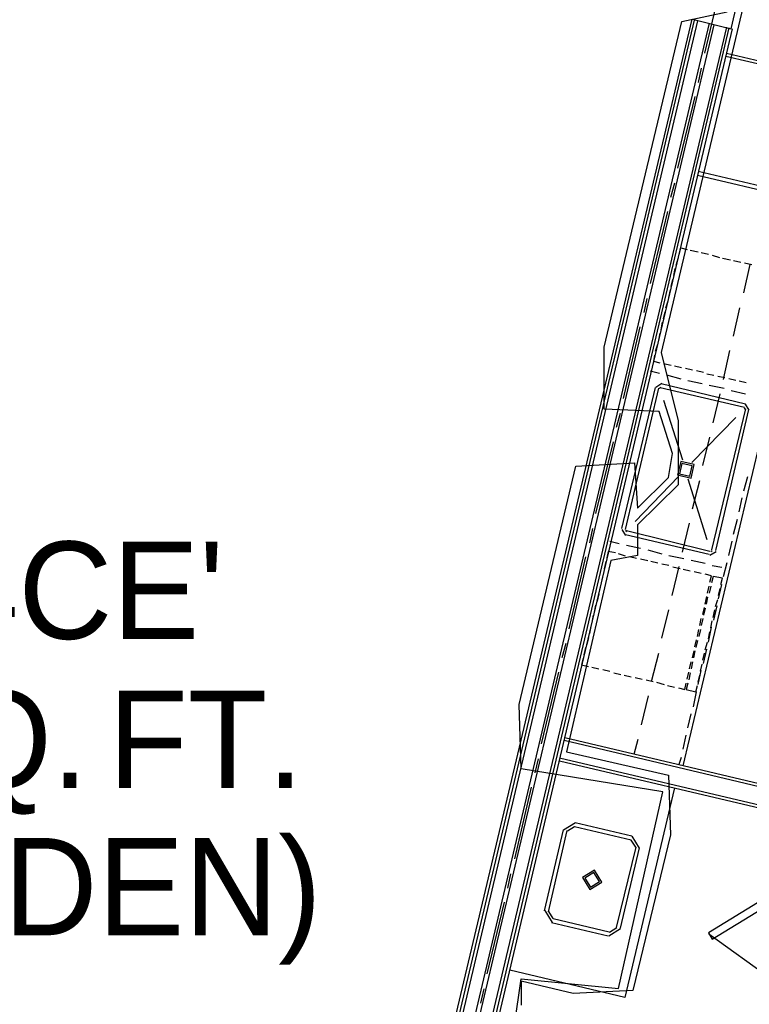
# Model space of a CAD drawing. Header units: feet. Extents: x -79 to 198, y -22 to 181.
# Tile 254 of 256: x 77 to 89, y 132 to 149. Entities that reach past the tile are written whole.
import ezdxf
from ezdxf.enums import TextEntityAlignment as Align

# ---------------------------------------------------------------- set-up
doc = ezdxf.new("R2010")
doc.units = ezdxf.units.FT
for name, color, linetype in [('A-AREA-UNIDAD', 30, 'CONTINUOUS'), ('A-LINEA', 7, 'CONTINUOUS'), ('A-TEXTO-PDF', 3, 'CONTINUOUS')]:
    doc.layers.add(name, color=color, linetype=linetype)

msp = doc.modelspace()

# ---------------------------------------------------------------- linework, layer by layer
at = {"layer": 'A-AREA-UNIDAD'}
for points in [[(107.968, 158.6133), (104.72, 159.1822), (99.328, 159.7689), (91.04, 160.0533), (91.12, 158.4889), (87.52, 143.2889), (87.808, 142.1333), (87.808, 141.0489), (87.12, 140.3733), (87.12, 139.8578), (86.672, 139.7689), (85.92, 136.5333), (87.648, 136.1422), (87.68, 135.1289), (87.04, 132.4978), (86.032, 132.4444), (85.152, 132.6578), (85.152, 132.2489)], [(84.928, 131.1289), (85.152, 132.6933), (86.8, 132.5333), (87.552, 135.8578), (85.152, 136.2489), (85.12, 137.3333), (86.08, 141.3689), (87.072, 141.4222), (87.12, 140.6578), (87.648, 141.1733), (87.712, 141.5822), (87.488, 142.2933), (86.56, 142.3289), (86.56, 143.3778), (87.872, 148.8889), (88.64, 149.0489), (91.008, 159.2178), (90.432, 159.2533), (90.432, 159.8933), (87.008, 159.7689), (77.6, 158.8622), (74.112, 158.2578)]]:
    msp.add_lwpolyline(points, dxfattribs=at)
at = {"layer": 'A-LINEA'}
for p, q in [((88.7067, 148.7644), (91.2, 159.3511)), ((88.5467, 149.5644), (88.2533, 148.3511)), ((88.04, 148.9244), (83.4133, 129.4178)), ((88.08, 148.9111), (83.4667, 129.4044)), ((88.1333, 148.8978), (83.52, 129.3911)), ((88.0533, 148.9244), (88.7067, 148.7644)), ((88.3333, 148.8578), (83.72, 129.3378)), ((88.4133, 148.8311), (83.8, 129.3244)), ((88.6267, 148.7911), (84, 129.2711)), ((88.6667, 148.7778), (84.0533, 129.2578)), ((88.72, 148.7644), (84.1067, 129.2444)), ((97.84, 146.1111), (88.6133, 148.2978)), ((88.6267, 148.3511), (97.9067, 146.1511)), ((88.2, 148.0978), (88.1467, 147.8578)), ((88.0933, 147.6178), (87.8, 146.4044)), ((92.6, 145.2978), (88.1467, 146.3511)), ((87.7467, 146.1511), (87.68, 145.9111)), ((87.8933, 136.2978), (90.1467, 145.8044)), ((87.6267, 145.6711), (87.3333, 144.4578)), ((87.7733, 144.7644), (87.8133, 144.8978)), ((88.0133, 145.0178), (88.1467, 144.9911)), ((88.2, 144.9778), (88.32, 144.9511)), ((88.3867, 144.9378), (88.5067, 144.8978)), ((88.56, 144.8844), (88.6933, 144.8578)), ((88.7467, 144.8444), (88.8667, 144.8178)), ((88.92, 144.2978), (89.0267, 144.7778)), ((88.9333, 144.8044), (89.0533, 144.7778)), ((87.7333, 144.5911), (87.76, 144.7111)), ((87.6933, 144.4044), (87.72, 144.5244)), ((87.6533, 144.2178), (87.68, 144.3511)), ((87.28, 144.2044), (87.2267, 143.9644)), ((87.6, 144.0444), (87.64, 144.1644)), ((87.56, 143.8578), (87.5867, 143.9778)), ((88.7467, 143.5644), (88.8533, 144.0444)), ((87.16, 143.7244), (86.88, 142.5111)), ((87.52, 143.6711), (87.5467, 143.8044)), ((87.48, 143.4978), (87.5067, 143.6178)), ((87.4267, 143.3111), (87.4667, 143.4311)), ((87.4, 143.1378), (87.4133, 143.2444)), ((88.5733, 142.8311), (88.68, 143.3244)), ((87.5067, 143.1111), (87.4, 143.1378)), ((87.6933, 143.0711), (87.56, 143.0978)), ((87.8667, 143.0311), (87.7467, 143.0578)), ((87.3333, 142.9778), (87.4933, 142.9378)), ((87.6133, 142.9111), (87.8533, 142.8444)), ((88.0533, 142.9911), (87.9333, 143.0178)), ((88.24, 142.9511), (88.12, 142.9778)), ((88.4133, 142.8978), (88.2933, 142.9244)), ((87.5333, 142.7621), (87.429, 142.6977)), ((87.52, 142.7644), (88.9467, 142.4178)), ((87.9733, 142.8178), (88.2133, 142.7644)), ((88.3333, 142.7378), (88.5867, 142.6844)), ((88.6, 142.8578), (88.48, 142.8844)), ((88.7867, 142.8178), (88.6667, 142.8444)), ((88.96, 142.7778), (88.84, 142.8044)), ((86.8533, 140.3111), (87.4267, 142.6978)), ((86.92, 140.2978), (87.48, 142.6844)), ((87.5179, 142.6972), (87.4939, 142.6824)), ((87.5067, 142.6978), (88.9333, 142.3644)), ((88.4, 142.0978), (88.52, 142.5911)), ((88.7067, 142.6444), (88.9467, 142.5911)), ((87.56, 142.4844), (87.88, 141.4711)), ((89.011, 142.3112), (88.9466, 142.4154)), ((86.8267, 142.2578), (86.76, 142.0178)), ((88.9467, 142.3378), (88.3733, 139.9511)), ((89, 142.3244), (88.44, 139.9378)), ((88.9461, 142.3265), (88.9313, 142.3506)), ((88.7867, 142.1911), (88.04, 141.4311)), ((86.7067, 141.7778), (86.4133, 140.5644)), ((88.2267, 141.3778), (88.3467, 141.8578)), ((87.8133, 141.1911), (87.08, 140.4311)), ((87.9733, 141.1511), (88.2933, 140.1244)), ((88.0533, 140.6444), (88.1733, 141.1244)), ((88.92, 140.9511), (88.9867, 141.1911)), ((88.84, 140.5911), (88.8933, 140.8311)), ((87.88, 139.9111), (88, 140.4044)), ((88.7467, 140.2178), (88.8133, 140.4711)), ((86.36, 140.3111), (86.3067, 140.0711)), ((86.8557, 140.2977), (86.92, 140.1934)), ((86.9205, 140.2824), (86.9354, 140.2583)), ((88.3467, 139.9244), (86.9333, 140.2711)), ((86.6533, 140.0978), (86.8133, 140.0578)), ((88.3333, 139.8711), (86.92, 140.2044)), ((88.6667, 139.8578), (88.72, 140.0978)), ((86.6267, 139.9244), (86.6, 139.8178)), ((86.7467, 139.8978), (86.6267, 139.9244)), ((86.9333, 140.0311), (87.1733, 139.9778)), ((87.2933, 139.9511), (87.5333, 139.8844)), ((88.3467, 139.8601), (88.451, 139.9245)), ((88.3621, 139.925), (88.3861, 139.9398)), ((86.24, 139.8311), (85.96, 138.6178)), ((86.5867, 139.7511), (86.56, 139.6311)), ((86.92, 139.8444), (86.8, 139.8844)), ((87.1067, 139.8044), (86.9867, 139.8311)), ((87.2933, 139.7644), (87.1733, 139.7911)), ((87.4667, 139.7244), (87.3467, 139.7511)), ((87.6533, 139.8578), (87.9067, 139.8044)), ((88.0267, 139.7778), (88.2667, 139.7244)), ((88.5733, 139.4978), (88.64, 139.7378)), ((86.5467, 139.5644), (86.52, 139.4444)), ((87.6533, 139.6844), (87.5333, 139.7111)), ((87.7067, 139.1778), (87.8267, 139.6711)), ((87.84, 139.6311), (87.72, 139.6578)), ((88.0133, 139.5911), (87.8933, 139.6178)), ((88.2, 139.5511), (88.08, 139.5778)), ((88.3867, 139.6844), (88.5467, 139.6578)), ((86.5067, 139.3911), (86.48, 139.2711)), ((88.4, 139.4978), (88.3733, 139.3911)), ((88.3067, 139.2178), (88.3333, 139.3378)), ((88.36, 139.3378), (88.3333, 139.2178)), ((88.4933, 139.1244), (88.5467, 139.3644)), ((88.4933, 139.1778), (88.52, 139.2978)), ((86.4667, 139.2044), (86.44, 139.0844)), ((88.2667, 139.0311), (88.2933, 139.1644)), ((88.3067, 139.1511), (88.28, 139.0311)), ((88.44, 138.9911), (88.48, 139.1111)), ((86.4133, 139.0178), (86.3867, 138.8978)), ((87.5333, 138.4578), (87.6533, 138.9378)), ((88.2267, 138.8578), (88.2533, 138.9778)), ((88.2667, 138.9644), (88.24, 138.8444)), ((88.4, 138.8044), (88.4267, 138.9378)), ((88.4133, 138.7644), (88.4667, 139.0044)), ((86.3733, 138.8444), (86.3467, 138.7244)), ((88.1733, 138.6711), (88.2, 138.7911)), ((88.2267, 138.7911), (88.2, 138.6711)), ((88.36, 138.6311), (88.3867, 138.7511)), ((86.3333, 138.6578), (86.3067, 138.5378)), ((88.1333, 138.4844), (88.16, 138.6044)), ((88.1867, 138.6044), (88.16, 138.4844)), ((88.32, 138.3911), (88.3733, 138.6444)), ((88.32, 138.4444), (88.3467, 138.5644)), ((86.2933, 138.4711), (86.2667, 138.3511)), ((88.0933, 138.3111), (88.12, 138.4311)), ((88.1333, 138.4178), (88.1067, 138.2978)), ((88.2667, 138.2578), (88.3067, 138.3911)), ((85.9067, 138.3644), (85.84, 138.1244)), ((86.24, 138.2978), (86.2133, 138.1778)), ((88.0533, 138.1244), (88.08, 138.2444)), ((88.0933, 138.2444), (88.0667, 138.1244)), ((88.24, 138.0311), (88.2933, 138.2711)), ((87.36, 137.7244), (87.48, 138.2044)), ((88, 137.9378), (88.0267, 138.0578)), ((88.0533, 138.0578), (88.0267, 137.9378)), ((88.2267, 138.0844), (88.2533, 138.2044)), ((86.3467, 137.9644), (86.4667, 137.9378)), ((86.5333, 137.9244), (86.6533, 137.8978)), ((88.1467, 137.6711), (88.2, 137.9111)), ((88.1867, 137.8978), (88.2133, 138.0178)), ((85.7867, 137.8844), (85.4933, 136.6711)), ((86.72, 137.8711), (86.84, 137.8444)), ((86.8933, 137.8311), (87.0133, 137.8044)), ((87.08, 137.7911), (87.2, 137.7644)), ((87.2667, 137.7511), (87.3867, 137.7244)), ((87.96, 137.7644), (87.9867, 137.8844)), ((88.0133, 137.8711), (87.9867, 137.7511)), ((88.1467, 137.7111), (88.1733, 137.8311)), ((87.44, 137.7111), (87.5733, 137.6711)), ((87.6267, 137.6578), (87.7467, 137.6311)), ((87.1867, 136.9911), (87.3067, 137.4844)), ((88.0667, 137.2978), (88.12, 137.5511)), ((87.9733, 136.9378), (88.0267, 137.1778)), ((95.0533, 134.5511), (85.88, 136.7244)), ((85.8933, 136.7778), (95.12, 134.5911)), ((87.0667, 136.4978), (87.1333, 136.7511)), ((87.8933, 136.5778), (87.9467, 136.8178)), ((85.44, 136.4178), (85.3867, 136.1778)), ((85.8, 136.4311), (90.8533, 135.2444)), ((87.8267, 136.3244), (87.8667, 136.4444)), ((90.7867, 135.2044), (85.8, 136.3778)), ((85.32, 135.9378), (85.04, 134.7244)), ((87.7467, 135.9244), (86.9067, 132.3778)), ((86.0717, 135.3333), (85.8711, 135.2095)), ((86.0564, 135.2684), (85.936, 135.1941)), ((86.0533, 135.2711), (87.0133, 135.0444)), ((86.0667, 135.3378), (87.0267, 135.1111)), ((85.5467, 133.8444), (85.8667, 135.2178)), ((85.6133, 133.8311), (85.9333, 135.2044)), ((87.1555, 134.9061), (87.0317, 135.1066)), ((87.0933, 134.9244), (86.76, 133.5644)), ((87.1467, 134.9111), (86.8267, 133.5511)), ((87.0906, 134.9214), (87.0164, 135.0418)), ((84.9733, 134.4711), (84.92, 134.2311)), ((84.8667, 133.9911), (84.5733, 132.7778)), ((85.5511, 133.8495), (85.675, 133.6489)), ((85.616, 133.8341), (85.6903, 133.7138)), ((86.6267, 133.4178), (85.6667, 133.6444)), ((86.64, 133.4844), (85.6933, 133.7111)), ((86.6503, 133.4871), (86.7706, 133.5614)), ((86.635, 133.4223), (86.8355, 133.5461)), ((88.3295, 133.4553), (90.0885, 132.187)), ((86.9067, 132.3778), (84.96, 132.8444)), ((84.52, 132.5244), (84.4667, 132.2844))]:
    msp.add_line(p, q, dxfattribs=at)
for points in [[(93.0667, 147.2444), (92.5867, 145.2311), (88.1333, 146.2844)], [(87.8267, 144.9511), (87.8533, 145.0578), (87.96, 145.0311)], [(88.0276, 141.1626), (88.0818, 141.392), (87.8524, 141.4463), (87.7982, 141.2169), (88.0276, 141.1626)], [(88.0065, 141.1967), (88.0478, 141.371), (87.8735, 141.4122), (87.8322, 141.2379), (88.0065, 141.1967)], [(88.3467, 139.4044), (88.3733, 139.5111), (88.2667, 139.5378)], [(88.5333, 139.3644), (88.56, 139.4711), (88.4, 139.4978)], [(86.2, 138.1111), (86.1733, 138.0044), (86.2933, 137.9778)], [(87.8133, 137.6178), (87.92, 137.5911), (87.9467, 137.6978)], [(87.9733, 137.6978), (87.9467, 137.5911), (88.1067, 137.5511), (88.1333, 137.6578)], [(90.7333, 134.9511), (88.32, 133.4711), (88.3867, 133.3644), (90.8, 134.8444), (90.7333, 134.9511)], [(86.3917, 134.5333), (86.1911, 134.4095), (86.315, 134.2089), (86.5155, 134.3327), (86.3917, 134.5333)], [(86.3825, 134.4944), (86.2301, 134.4003), (86.3242, 134.2478), (86.4766, 134.3419), (86.3825, 134.4944)]]:
    msp.add_lwpolyline(points, dxfattribs=at)

# ---------------------------------------------------------------- texts
at = {"layer": 'A-TEXTO-PDF'}
for s, p in [("'4CE'", (77.5662, 138.4452)), ('SQ.', (75.9325, 135.9252)), ('FT.', (79.8202, 135.9252)), ('DEN)', (79.0884, 133.4318))]:
    msp.add_text(s, height=1.646, dxfattribs=at).set_placement(p, align=Align.CENTER)

doc.saveas('drawing.dxf')
